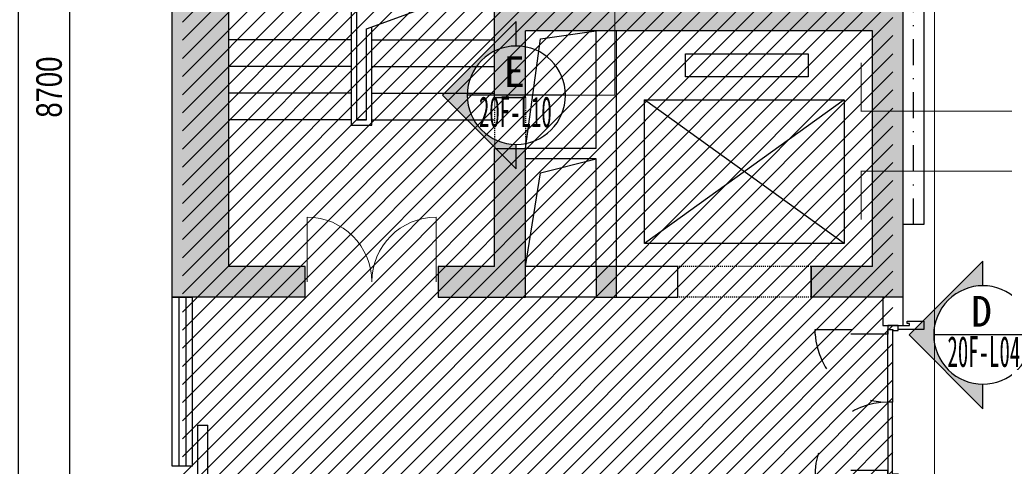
# Model space of a CAD drawing. Header units: millimetres. Extents: x -539149 to -534375, y 505028 to 505469.
# Tile 121 of 135: x -534919 to -534823, y 505254 to 505298. Entities that reach past the tile are written whole.
import ezdxf
from ezdxf.enums import TextEntityAlignment as Align
from ezdxf.lldxf.tags import DXFTag

# ---------------------------------------------------------------- set-up
doc = ezdxf.new("R2010")
doc.units = ezdxf.units.MM
doc.header["$LTSCALE"] = 10
for name, pattern in [('ACAD_ISO03W100', [30, 12, -18]), ('DASH', [0.35, 0.25, -0.1]), ('DASHDOTX2', [50.8, 25.4, -12.7, 0, -12.7])]:
    doc.linetypes.add(name, pattern=pattern)
for name, color, linetype in [('01-井道标注', 3, 'Continuous'), ('A-建筑-原墙体', 2, 'Continuous'), ('A-建筑-楼梯', 9, 'Continuous'), ('A-建筑-窗户', 4, 'Continuous'), ('B-平面-固定家具M', 30, 'Continuous'), ('B-平面-完成面造型线', 6, 'Continuous'), ('B-平面-尺寸', 8, 'Continuous'), ('B-平面-门', 4, 'Continuous'), ('E-图框', 100, 'Continuous'), ('E-填充', 251, 'Continuous'), ('E-文本', 7, 'Continuous'), ('Q-立面-填充', 251, 'Continuous'), ('WINDOW', 12, 'Continuous')]:
    doc.layers.add(name, color=color, linetype=linetype)
doc.styles.add('CCD_DIM', font='txt', dxfattribs={"width": 0.8})
doc.styles.add('黑体', font='simhei.ttf')
tags = doc.linetypes.add('CENTER', pattern=[2, 1.25, -0.25, 0.25, -0.25]).pattern_tags.tags
tags[10:11] = [DXFTag(74, 4), DXFTag(75, 0), DXFTag(340, '0'), DXFTag(46, 1.0), DXFTag(50, 0.0), DXFTag(44, 0.0), DXFTag(45, 0.0)]
tags[8:9] = [DXFTag(74, 4), DXFTag(75, 0), DXFTag(340, '0'), DXFTag(46, 1.0), DXFTag(50, 0.0), DXFTag(44, 0.0), DXFTag(45, 0.0)]
tags[6:7] = [DXFTag(74, 4), DXFTag(75, 0), DXFTag(340, '0'), DXFTag(46, 1.0), DXFTag(50, 0.0), DXFTag(44, 0.0), DXFTag(45, 0.0)]
tags[4:5] = [DXFTag(74, 4), DXFTag(75, 0), DXFTag(340, '0'), DXFTag(46, 1.0), DXFTag(50, 0.0), DXFTag(44, 0.0), DXFTag(45, 0.0)]
doc.dimstyles.new('1-1', dxfattribs={"dimscale": 0, "dimtxt": 2.5, "dimasz": 1, "dimexe": 1, "dimexo": 1, "dimgap": 0.75, "dimtad": 1, "dimdec": 0, "dimrnd": 0.004999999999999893, "dimzin": 0, "dimdsep": 46, "dimtxsty": 'CCD_DIM', "dimblk": 'ARCHTICK', "dimcen": 0.13, "dimclrd": 44, "dimclre": 44, "dimclrt": 50, "dimadec": 0, "dimazin": 0, "dimtfac": 1, "dimtdec": 0, "dimtix": 1, "dimtmove": 2, "dimatfit": 3, "dimldrblk": 'HBA_Leader_Dot', "dimfxl": 5, "dimfxlon": 1, "dimtvp": 1, "dimtolj": 1, "dimtzin": 0, "dimarcsym": 0})

# ---------------------------------------------------------------- blocks, each defined once
blk = doc.blocks.new('_ArchTick')
at = {"color": 0, "linetype": 'ByBlock', "const_width": 0.15}
blk.add_lwpolyline([(-0.5, -0.5), (0.5, 0.5)], dxfattribs=at)
blk = doc.blocks.new('HBA_Leader_Dot')
at = {"color": 0, "linetype": 'ByBlock'}
blk.add_line((-5, 0), (-10, 0), dxfattribs=at)
at = {"color": 0, "linetype": 'ByBlock', "const_width": 5}
blk.add_lwpolyline([(-2.5, 0, 1), (2.5, 0, 1)], format="xyb", close=True, dxfattribs=at)
blk = doc.blocks.new('A$C21F824B0')
at = {"layer": 'B-平面-完成面造型线'}
for points in [[(-100.000000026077, 1460), (-50.00000002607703, 1460), (-50.00000002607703, 1450), (-2.60770320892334e-08, 1450), (-2.60770320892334e-08, 1500), (-100.000000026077, 1500), (-100.000000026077, 1460)], [(-100, 40), (-50, 40), (-50, 50), (0, 50), (0, 0), (-100, 0), (-100, 40)]]:
    blk.add_lwpolyline(points, dxfattribs=at)
at = {"layer": 'B-平面-门', "color": 8, "linetype": 'ACAD_ISO03W100', "ltscale": 3}
for points in [[(-810.0000000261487, 1459.999999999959), (-100.000000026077, 1460), (-100.000000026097, 1415.000000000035), (-810.0000000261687, 1414.999999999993)], [(-810.0000000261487, 40.00000000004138), (-100.000000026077, 40), (-100.000000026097, 84.99999999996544), (-810.0000000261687, 85.00000000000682)]]:
    blk.add_lwpolyline(points, close=True, dxfattribs=at)
at = {"layer": 'B-平面-门'}
for points in [[(-100.000000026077, 750), (-100.000000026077, 1460), (-55.00000002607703, 1460), (-55.00000002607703, 750)], [(-100.000000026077, 750), (-100.000000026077, 40), (-55.00000002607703, 40), (-55.00000002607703, 750)]]:
    blk.add_lwpolyline(points, close=True, dxfattribs=at)
at = {"layer": 'B-平面-门', "color": 8, "linetype": 'ACAD_ISO03W100', "ltscale": 3}
for centre, start, end in [((-102.4721008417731, 1458.883170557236), 183.5491233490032, 270.1998077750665), ((-102.4721008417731, 41.1168294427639), 89.80019222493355, 176.4508766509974)]:
    blk.add_arc(centre, 708.8874810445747, start, end, dxfattribs=at)
blk = doc.blocks.new('asdsadsadadfsaf777779')
at = {"layer": 'E-填充'}
h = blk.add_hatch(color=251, dxfattribs=at)
edge = h.paths.add_edge_path()
edge.add_line((-537208.1890642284, 505267.0175885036), (-537200.9890642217, 505274.2175885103))
edge.add_line((-537200.9890642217, 505274.2175885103), (-537200.9890642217, 505271.8175885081))
edge.add_ellipse((-537200.9890642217, 505267.0175885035), major_axis=(-3.394112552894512, 3.394112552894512), ratio=0.999999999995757, start_angle=314.999999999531, end_angle=404.9999999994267)
edge.add_ellipse((-537200.9890642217, 505267.0175885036), major_axis=(-3.394112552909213, 3.394112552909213), ratio=0.9999999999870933, start_angle=45.00000000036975, end_angle=134.9999999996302)
edge.add_line((-537200.9890642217, 505262.217588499), (-537200.9890642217, 505259.8175884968))
edge.add_line((-537200.9890642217, 505259.8175884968), (-537208.1890642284, 505267.0175885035))
at = {"layer": 'E-图框', "color": 1, "linetype": 'CENTER', "ltscale": 0.5, "const_width": 0.1}
blk.add_lwpolyline([(-537210.3445857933, 505363.9807950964), (-537205.7146981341, 505363.9807950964), (-537205.7146981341, 505185.7352268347), (-537214.1696035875, 505185.7352268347)], dxfattribs=at)
at = {"layer": 'E-图框', "linetype": 'CENTER', "ltscale": 0.5, "const_width": 0.1}
for points in [[(-537212.8679479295, 505293.5757854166), (-537212.8679479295, 505288.8378181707), (-536991.6996331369, 505288.8378181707), (-536991.6996331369, 505292.8945100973)], [(-537212.8679479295, 505278.2585920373), (-537212.8679479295, 505282.9965592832), (-536991.6996331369, 505282.9965592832), (-536991.6996331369, 505278.9398673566)]]:
    blk.add_lwpolyline(points, dxfattribs=at)
at = {"layer": 'E-文本', "color": 3}
blk.add_line((-537196.1890642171, 505267.0175885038), (-537205.7890642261, 505267.0175885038), dxfattribs=at)
blk.add_lwpolyline([(-537200.9890642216, 505271.8175885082), (-537200.9890642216, 505274.2175885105), (-537208.1890642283, 505267.0175885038), (-537200.9890642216, 505259.817588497), (-537200.9890642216, 505262.2175884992)], dxfattribs=at)
at = {"layer": 'E-文本', "color": 3, "extrusion": (0, 0, -1)}
blk.add_ellipse((-537200.9890642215, 505267.0175885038), major_axis=(-3.394112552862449, 3.394112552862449), ratio=0.9999999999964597, start_param=5.497787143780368, end_param=11.78097245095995, dxfattribs=at)
at = {"layer": 'E-文本', "style": '黑体'}
blk.add_text('D', height=3.000000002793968, dxfattribs=at).set_placement((-537201.1284430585, 505269.3217557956), align=Align.MIDDLE_CENTER)
at = {"layer": 'E-文本', "style": '黑体', "width": 0.470899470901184}
blk.add_text('20F-L04', height=3.000000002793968, dxfattribs=at).set_placement((-537204.4514438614, 505263.9006966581), (-537197.3403327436, 505263.9006966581), align=Align.FIT)

msp = doc.modelspace()

# ---------------------------------------------------------------- hatches: boundary and pattern name
at = {"layer": 'E-填充', "ltscale": 0.01}
for points in [[(-534898.6732111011, 505332.0986509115), (-534872.6732111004, 505332.0986509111), (-534872.6732111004, 505308.3986509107), (-534872.6732111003, 505290.1987276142), (-534869.6732111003, 505290.1987276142), (-534869.6732111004, 505296.6987275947), (-534861.7732111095, 505296.6987275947), (-534835.7732111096, 505296.6987275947), (-534835.7732111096, 505273.6987275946), (-534841.7732111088, 505273.6987275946), (-534841.7732111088, 505270.6987275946), (-534832.7732111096, 505270.6987275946), (-534832.7732111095, 505299.6986511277), (-534835.1732110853, 505299.6986509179), (-534835.1732110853, 505299.6987275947), (-534835.7732111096, 505299.6987275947), (-534850.3556778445, 505299.6987275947, -0.008767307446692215), (-534850.3907443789, 505299.6987275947), (-534853.6056778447, 505299.6987275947, -0.008767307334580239), (-534853.6407443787, 505299.6987275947), (-534856.8556778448, 505299.6987275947, -0.008767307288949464), (-534856.8907443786, 505299.6987275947), (-534861.7732111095, 505299.6987275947), (-534869.6732111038, 505299.6987275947), (-534869.6732111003, 505299.6987276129), (-534869.6732111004, 505308.3986509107), (-534869.6732111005, 505337.0986509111), (-534904.1732111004, 505337.0986509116), (-534904.1732111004, 505337.0986506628), (-534904.1732111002, 505270.6987275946), (-534902.1732111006, 505270.6987275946), (-534891.1732110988, 505270.6987275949), (-534891.1732110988, 505273.6987275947), (-534898.6732111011, 505273.6987275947)], [(-534872.6732111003, 505273.6987275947), (-534869.6732111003, 505270.6987275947), (-534869.6732111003, 505285.1987276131), (-534872.6732111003, 505285.1987276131)], [(-534872.6732111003, 505273.6987275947), (-534878.1732110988, 505273.6987275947), (-534878.1732110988, 505270.6987275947), (-534869.6732111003, 505270.6987275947)], [(-534862.7732111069, 505273.698650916), (-534862.7732111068, 505270.698650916), (-534860.7732111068, 505270.698650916), (-534860.7732111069, 505273.698650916)]]:
    msp.add_hatch(color=256, dxfattribs=at).paths.add_polyline_path(points)
at = {"layer": 'E-填充'}
h = msp.add_hatch(color=251, dxfattribs=at)
edge = h.paths.add_edge_path()
edge.add_line((-534877.758871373, 505290.4104568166), (-534870.5588713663, 505297.6104568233))
edge.add_line((-534870.5588713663, 505297.6104568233), (-534870.5588713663, 505295.2104568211))
edge.add_ellipse((-534870.5588713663, 505290.4104568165), major_axis=(-3.394112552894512, 3.394112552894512), ratio=0.999999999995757, start_angle=314.999999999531, end_angle=404.9999999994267)
edge.add_ellipse((-534870.5588713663, 505290.4104568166), major_axis=(-3.394112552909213, 3.394112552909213), ratio=0.9999999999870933, start_angle=45.00000000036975, end_angle=134.9999999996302)
edge.add_line((-534870.5588713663, 505285.610456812), (-534870.5588713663, 505283.2104568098))
edge.add_line((-534870.5588713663, 505283.2104568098), (-534877.758871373, 505290.4104568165))
at = {"layer": 'Q-立面-填充', "ltscale": 0.005}
h = msp.add_hatch(dxfattribs=at)
h.set_pattern_fill('ANSI31', color=256, scale=1000, style=0)
h.set_pattern_definition([(44.99999999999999, (-534903.1732111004, 505189.6986509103), (-0.8838834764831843, 0.8838834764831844), [])])
h.paths.add_polyline_path([(-534840.5732110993, 505189.6986509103), (-534833.7732110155, 505189.6986509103), (-534833.7732110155, 505307.8986509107), (-534870.6732111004, 505307.8986509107), (-534870.6732111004, 505336.0986506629), (-534903.1732111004, 505336.0986506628), (-534903.1732111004, 505249.6987276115), (-534864.4732111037, 505249.6987276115), (-534864.4732111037, 505210.398650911), (-534840.5732110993, 505210.398650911)])

# ---------------------------------------------------------------- linework, layer by layer
at = {"linetype": 'DASH', "ltscale": 0.01}
for p, q in [((-534841.7732111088, 505273.6987275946, 0.06894340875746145), (-534854.7732111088, 505273.6987275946, 0.06894340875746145)), ((-534841.7732111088, 505270.6987275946, 0.06894340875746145), (-534854.7732111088, 505270.6987275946, 0.06894340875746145))]:
    msp.add_line(p, q, dxfattribs=at)
at = {"ltscale": 0.01}
for p, q in [((-534904.1732111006, 505270.6987275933, 0.06894340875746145), (-534902.1732111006, 505270.6987275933, 0.06894340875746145)), ((-534902.1732111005, 505254.1987275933, 0.06894340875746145), (-534904.1732111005, 505254.1987275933, 0.06894340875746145))]:
    msp.add_line(p, q, dxfattribs=at)
at = {"layer": '01-井道标注', "ltscale": 0.01, "elevation": 0.06894340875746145}
for points in [[(-534869.6735246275, 505285.1987276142), (-534868.1867410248, 505295.9063320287), (-534862.7732111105, 505296.6987275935)], [(-534869.6735487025, 505273.6987285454), (-534868.1867410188, 505282.8243127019), (-534862.773211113, 505284.1987276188)]]:
    msp.add_lwpolyline(points, dxfattribs=at)
at = {"layer": 'A-建筑-原墙体', "ltscale": 0.01}
for p, q in [((-534904.1732111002, 505270.6987275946, 0.06894340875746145), (-534904.1732111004, 505337.0986509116, 0.06894340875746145)), ((-534898.6732111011, 505332.0986509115, 0.06894340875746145), (-534898.6732111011, 505273.6987275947, 0.06894340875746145)), ((-534872.6732111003, 505290.1987276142, 0.06894340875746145), (-534872.6732111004, 505308.3986509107, 0.06894340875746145)), ((-534832.7732111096, 505270.6987275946, 0.06894340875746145), (-534832.7732111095, 505299.6987275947, 0.06894340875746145)), ((-534869.6732111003, 505290.1987276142, 0.06894340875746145), (-534869.6732111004, 505296.6987275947, 0.06894340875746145)), ((-534861.7732111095, 505296.6987275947, 0.06894340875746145), (-534869.6732111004, 505296.6987275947, 0.06894340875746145)), ((-534862.7732111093, 505285.198727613, 0.06894340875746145), (-534862.7732111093, 505296.6987275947, 0.06894340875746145)), ((-534835.7732111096, 505296.6987275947, 0.06894340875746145), (-534861.7732111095, 505296.6987275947, 0.06894340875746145)), ((-534860.7732111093, 505284.1987276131, 0.06894340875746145), (-534860.7732111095, 505296.6987275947, 0.06894340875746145)), ((-534835.7732111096, 505273.6987275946, 0.06894340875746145), (-534835.7732111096, 505296.6987275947, 0.06894340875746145)), ((-534872.6732111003, 505290.1987276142, 0.06894340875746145), (-534869.6732111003, 505290.1987276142, 0.06894340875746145)), ((-534872.6732111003, 505273.6987275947, 0.06894340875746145), (-534872.6732111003, 505285.1987276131, 0.06894340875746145)), ((-534872.6732111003, 505285.1987276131, 0.06894340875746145), (-534869.6732111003, 505285.1987276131, 0.06894340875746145)), ((-534862.7732111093, 505285.198727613, 0.06894340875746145), (-534869.6732111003, 505285.1987276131, 0.06894340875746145)), ((-534869.6732111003, 505270.6987275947, 0.06894340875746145), (-534869.6732111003, 505285.1987276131, 0.06894340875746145)), ((-534862.7732111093, 505284.198727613, 0.06894340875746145), (-534869.6732111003, 505284.1987276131, 0.06894340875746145)), ((-534862.7732111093, 505273.6987275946, 0.06894340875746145), (-534862.7732111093, 505284.198727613, 0.06894340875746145)), ((-534860.7732111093, 505273.6987275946, 0.06894340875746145), (-534860.7732111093, 505284.1987276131, 0.06894340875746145)), ((-534891.1732110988, 505273.6987275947, 0.06894340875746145), (-534898.6732111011, 505273.6987275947, 0.06894340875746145)), ((-534891.1732110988, 505270.6987275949, 0.06894340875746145), (-534891.1732110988, 505273.6987275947, 0.06894340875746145)), ((-534872.6732111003, 505273.6987275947, 0.06894340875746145), (-534878.1732110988, 505273.6987275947, 0.06894340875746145)), ((-534878.1732110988, 505273.6987275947, 0.06894340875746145), (-534878.1732110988, 505270.6987275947, 0.06894340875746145)), ((-534862.7732111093, 505273.6987275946, 0.06894340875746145), (-534869.6732111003, 505273.6987275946, 0.06894340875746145)), ((-534862.7732111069, 505273.698650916, 0.06894340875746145), (-534862.7732111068, 505270.698650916, 0.06894340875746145)), ((-534860.7732111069, 505273.698650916, 0.06894340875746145), (-534862.7732111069, 505273.698650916, 0.06894340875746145)), ((-534854.7732111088, 505273.6987275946, 0.06894340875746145), (-534860.7732111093, 505273.6987275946, 0.06894340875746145)), ((-534860.7732111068, 505270.698650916, 0.06894340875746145), (-534860.7732111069, 505273.698650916, 0.06894340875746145)), ((-534854.7732111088, 505270.6987275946, 0.06894340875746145), (-534854.7732111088, 505273.6987275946, 0.06894340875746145)), ((-534835.7732111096, 505273.6987275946, 0.06894340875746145), (-534841.7732111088, 505273.6987275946, 0.06894340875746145)), ((-534841.7732111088, 505270.6987275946, 0.06894340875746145), (-534841.7732111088, 505273.6987275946, 0.06894340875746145)), ((-534841.7732111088, 505273.6987275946, 0.06894340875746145), (-534841.7732111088, 505270.6987275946, 0.06894340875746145)), ((-534891.1732110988, 505270.6987275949, 0.06894340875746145), (-534904.1732111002, 505270.6987275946, 0.06894340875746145)), ((-534902.1732111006, 505270.6987275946, 0.06894340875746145), (-534904.1732111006, 505270.6987275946, 0.06894340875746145)), ((-534878.1732110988, 505270.6987275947, 0.06894340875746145), (-534869.6732111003, 505270.6987275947, 0.06894340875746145)), ((-534862.7732111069, 505270.6987275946, 0.06894340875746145), (-534869.6732111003, 505270.6987275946, 0.06894340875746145)), ((-534862.7732111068, 505270.698650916, 0.06894340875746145), (-534860.7732111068, 505270.698650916, 0.06894340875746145)), ((-534860.7732111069, 505270.6987275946, 0.06894340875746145), (-534854.7732111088, 505270.6987275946, 0.06894340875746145)), ((-534832.7732111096, 505270.6987275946, 0.06894340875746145), (-534841.7732111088, 505270.6987275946, 0.06894340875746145)), ((-534834.7732111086, 505270.6987275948, 0.06894340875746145), (-534834.7732111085, 505267.9488039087, 0.06894340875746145)), ((-534832.7732111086, 505270.6987275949, 0.06894340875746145), (-534834.7732111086, 505270.6987275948, 0.06894340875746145)), ((-534832.7732111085, 505267.9488039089, 0.06894340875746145), (-534832.7732111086, 505270.6987275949, 0.06894340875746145)), ((-534834.7732111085, 505267.9488039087, 0.06894340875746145), (-534832.7732111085, 505267.9488039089, 0.06894340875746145)), ((-534901.6732111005, 505249.6987276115, 0.06894340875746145), (-534901.6732111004, 505258.1987282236, 0.06894340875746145)), ((-534901.6732111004, 505258.1987282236, 0.06894340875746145), (-534900.6732111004, 505258.1987282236, 0.06894340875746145)), ((-534900.6732111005, 505249.6987276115, 0.06894340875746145), (-534900.6732111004, 505258.1987282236, 0.06894340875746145))]:
    msp.add_line(p, q, dxfattribs=at)
at = {"layer": 'A-建筑-楼梯', "ltscale": 0.01}
for p, q in [((-534886.6732111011, 505319.6987272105, 0.06894340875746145), (-534886.6732111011, 505287.4987272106, 0.06894340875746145)), ((-534886.1732111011, 505319.1987272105, 0.06894340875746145), (-534886.1732111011, 505287.9987272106, 0.06894340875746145)), ((-534886.1732111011, 505319.1987272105, 0.06894340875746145), (-534886.1732111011, 505287.9987272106, 0.06894340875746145)), ((-534885.1732111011, 505296.8789118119, 0.06894340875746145), (-534879.7208304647, 505298.8743800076, 0.06894340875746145)), ((-534885.1732111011, 505287.9987272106, 0.06894340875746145), (-534885.1732111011, 505296.8789118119, 0.06894340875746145)), ((-534885.1732111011, 505287.9987272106, 0.06894340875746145), (-534885.1732111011, 505296.8789118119, 0.06894340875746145)), ((-534884.6732111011, 505287.4987272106, 0.06894340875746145), (-534884.6732111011, 505297.0619023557, 0.06894340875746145)), ((-534886.6732111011, 505295.7987272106, 0.06894340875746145), (-534898.6732111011, 505295.7987272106, 0.06894340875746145)), ((-534884.6732111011, 505295.7987272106, 0.06894340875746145), (-534872.6732111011, 505295.7987272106, 0.06894340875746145)), ((-534854.0474485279, 505292.1987275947, 0.06894340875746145), (-534854.0474485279, 505294.4487275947, 0.06894340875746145)), ((-534854.0474485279, 505294.4487275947, 0.06894340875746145), (-534842.047448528, 505294.4487275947, 0.06894340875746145)), ((-534842.047448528, 505294.4487275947, 0.06894340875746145), (-534842.047448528, 505292.1987275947, 0.06894340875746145)), ((-534886.6732111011, 505293.1987272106, 0.06894340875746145), (-534898.6732111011, 505293.1987272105, 0.06894340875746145)), ((-534884.6732111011, 505293.1987272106, 0.06894340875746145), (-534872.6732111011, 505293.1987272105, 0.06894340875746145)), ((-534842.047448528, 505292.1987275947, 0.06894340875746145), (-534854.0474485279, 505292.1987275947, 0.06894340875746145)), ((-534886.6732111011, 505290.5987272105, 0.06894340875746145), (-534898.6732111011, 505290.5987272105, 0.06894340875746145)), ((-534884.6732111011, 505290.5987272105, 0.06894340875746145), (-534872.6732111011, 505290.5987272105, 0.06894340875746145)), ((-534858.0232111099, 505275.9487275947, 0.06894340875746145), (-534858.0232111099, 505289.9487275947, 0.06894340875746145)), ((-534858.0232111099, 505289.9487275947, 0.06894340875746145), (-534838.5232111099, 505289.9487275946, 0.06894340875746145)), ((-534838.5232111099, 505289.9487275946, 0.06894340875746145), (-534858.0232111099, 505275.9487275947, 0.06894340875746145)), ((-534838.5232111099, 505275.9487275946, 0.06894340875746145), (-534858.0232111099, 505289.9487275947, 0.06894340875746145)), ((-534838.5232111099, 505289.9487275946, 0.06894340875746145), (-534838.5232111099, 505275.9487275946, 0.06894340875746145)), ((-534886.6732111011, 505287.9987272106, 0.06894340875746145), (-534898.6732111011, 505287.9987272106, 0.06894340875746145)), ((-534886.1732111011, 505287.9987272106, 0.06894340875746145), (-534885.1732111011, 505287.9987272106, 0.06894340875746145)), ((-534885.1732111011, 505287.9987272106, 0.06894340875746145), (-534886.1732111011, 505287.9987272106, 0.06894340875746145)), ((-534884.6732111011, 505287.9987272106, 0.06894340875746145), (-534872.6732111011, 505287.9987272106, 0.06894340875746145)), ((-534886.6732111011, 505287.4987272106, 0.06894340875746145), (-534884.6732111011, 505287.4987272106, 0.06894340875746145)), ((-534838.5232111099, 505275.9487275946, 0.06894340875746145), (-534858.0232111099, 505275.9487275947, 0.06894340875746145))]:
    msp.add_line(p, q, dxfattribs=at)
at = {"layer": 'A-建筑-窗户', "ltscale": 0.01}
for p, q in [((-534904.1732111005, 505254.1987275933, 0.06894340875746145), (-534904.1732111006, 505270.6987275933, 0.06894340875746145)), ((-534903.506544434, 505270.6987275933, 0.06894340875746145), (-534903.5065444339, 505254.1987275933, 0.06894340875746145)), ((-534902.8398777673, 505270.6987275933, 0.06894340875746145), (-534902.8398777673, 505254.1987275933, 0.06894340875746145)), ((-534902.1732111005, 505254.1987275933, 0.06894340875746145), (-534902.1732111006, 505270.6987275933, 0.06894340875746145))]:
    msp.add_line(p, q, dxfattribs=at)
at = {"layer": 'B-平面-固定家具M', "color": 51, "linetype": 'DASHDOTX2', "ltscale": 0.01}
msp.add_line((-534831.7732111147, 505277.7986509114, 0.06894340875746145), (-534831.7732111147, 505330.0986509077, 0.06894340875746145), dxfattribs=at)
at = {"layer": 'B-平面-固定家具M', "ltscale": 0.01}
for p, q in [((-534830.7732111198, 505330.0986509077, 0.06894340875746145), (-534830.7732111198, 505277.7986509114, 0.06894340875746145)), ((-534830.7732111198, 505277.7986509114, 0.06894340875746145), (-534832.7732111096, 505277.7986509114, 0.06894340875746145))]:
    msp.add_line(p, q, dxfattribs=at)
at = {"layer": 'B-平面-完成面造型线', "ltscale": 0.01, "elevation": 0.06894340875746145}
msp.add_lwpolyline([(-534832.7732091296, 505267.9488038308), (-534832.1732091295, 505267.9488038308), (-534832.1732091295, 505268.1488038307), (-534832.3732091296, 505268.1488038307), (-534832.3732091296, 505268.3488038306), (-534830.7732109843, 505268.3488038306), (-534830.7732109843, 505267.5488038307), (-534833.2732111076, 505267.5488038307)], dxfattribs=at)
at = {"layer": 'B-平面-门', "lineweight": 13, "ltscale": 0.01, "extrusion": (0, 0, -1)}
for p, q in [((-534890.9782110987, 505272.1987275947, 0.06894340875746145), (-534890.9782110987, 505278.5037275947, 0.06894340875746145)), ((-534878.3682110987, 505272.1987275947, 0.06894340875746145), (-534878.3682110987, 505278.5037275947, 0.06894340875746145))]:
    msp.add_line(p, q, dxfattribs=at)
for centre, start, end in [((534890.9782110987, 505272.1987275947, -0.06894340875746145), 90, 180), ((534878.3682110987, 505272.1987275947, -0.06894340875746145), 0, 90)]:
    msp.add_arc(centre, 6.305, start, end, dxfattribs=at)
at = {"layer": 'E-图框', "color": 1, "linetype": 'CENTER', "ltscale": 0.5, "const_width": 0.1}
msp.add_lwpolyline([(-534864.155337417, 505331.690576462), (-534860.9472013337, 505331.690576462), (-534860.9472013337, 505290.4104568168), (-534865.7588713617, 505290.4104568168)], dxfattribs=at)
at = {"layer": 'E-文本', "color": 3}
msp.add_line((-534865.7588713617, 505290.4104568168), (-534875.3588713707, 505290.4104568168), dxfattribs=at)
msp.add_lwpolyline([(-534870.5588713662, 505295.2104568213), (-534870.5588713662, 505297.6104568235), (-534877.758871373, 505290.4104568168), (-534870.5588713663, 505283.21045681), (-534870.5588713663, 505285.6104568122)], dxfattribs=at)
at = {"layer": 'E-文本', "color": 3, "extrusion": (0, 0, -1)}
msp.add_ellipse((-534870.5588713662, 505290.4104568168), major_axis=(-3.394112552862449, 3.394112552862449), ratio=0.9999999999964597, start_param=5.497787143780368, end_param=11.78097245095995, dxfattribs=at)
at = {"layer": 'WINDOW', "linetype": 'DASH', "ltscale": 0.004}
for p, q in [((-534872.6732111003, 505290.1987276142, 0.06894340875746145), (-534872.6734838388, 505285.1987214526, 0.06894340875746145)), ((-534869.6736551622, 505290.1987276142, 0.06894340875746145), (-534869.6737737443, 505285.1987214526, 0.06894340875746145))]:
    msp.add_line(p, q, dxfattribs=at)

# ---------------------------------------------------------------- block references
msp.add_blockref('asdsadsadadfsaf777779', (2376, 0))
at = {"ltscale": 0.01, "xscale": 0.01, "yscale": 0.01, "zscale": 0.01}
msp.add_blockref('A$C21F824B0', (-534833.2732111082, 505252.9488039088, 0.06894340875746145), dxfattribs=at)

# ---------------------------------------------------------------- texts
at = {"layer": 'E-文本', "style": '黑体'}
msp.add_text('E', height=3.000000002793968, dxfattribs=at).set_placement((-534870.748250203, 505292.7146241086), align=Align.MIDDLE_CENTER)
at = {"layer": 'E-文本', "style": '黑体', "width": 0.470899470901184}
msp.add_text('20F-L10', height=3.000000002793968, dxfattribs=at).set_placement((-534874.2076028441, 505287.2935649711), (-534867.0964917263, 505287.2935649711), align=Align.FIT)

# ---------------------------------------------------------------- dimensions: what is measured, and where the dimension line sits
at = {"layer": 'B-平面-尺寸', "ltscale": 0.01}
for p1, p2, distance in [((-534904.1732111, 505220.6987272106, 0.06894340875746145), (-534904.1732111, 505365.1987272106, 0.06894340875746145), 15.000000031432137), ((-534904.1732111, 505247.6987272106, 0.06894340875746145), (-534904.1732111, 505334.6987272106, 0.06894340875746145), 10.000000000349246)]:
    msp.add_aligned_dim(p1=p1, p2=p2, distance=distance, dimstyle='1-1', override={"dimscale": 0.9999999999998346, "dimlfac": 100}, dxfattribs=at).render()

doc.saveas('drawing.dxf')
